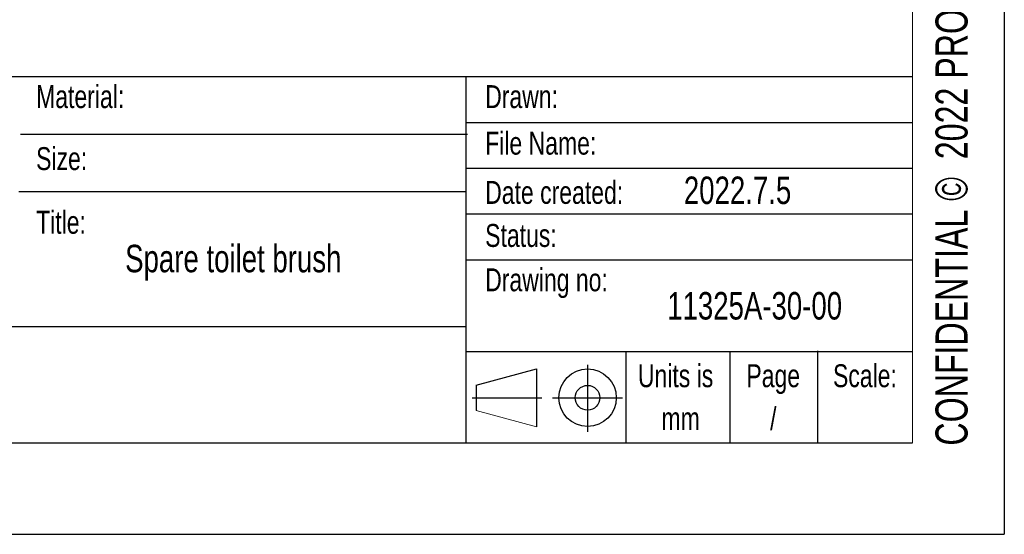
# Model space of a CAD drawing. Header units: millimetres. Extents: x 0 to 210, y 0 to 297.
# Tile 2 of 12: x 103 to 210, y 0 to 56. Entities that reach past the tile are written whole.
import ezdxf

# ---------------------------------------------------------------- set-up
doc = ezdxf.new("R2010")
doc.units = ezdxf.units.MM
doc.layers.add('注释', color=7, linetype='Continuous')
doc.styles.add('SLDTEXTSTYLE0', font='TXT', dxfattribs={"width": 0.75})

msp = doc.modelspace()

# ---------------------------------------------------------------- linework, layer by layer
at = {"layer": '注释'}
for p, q in [((210, 297), (210, 0)), ((200.04161, 49.927), (45.04161, 49.927)), ((151.29161, 49.927), (151.29161, 9.927)), ((200.04161, 44.927), (151.29161, 44.927)), ((102.72592, 43.677), (151.47592, 43.677)), ((200.04161, 39.927), (151.29161, 39.927)), ((102.54161, 37.427), (151.29161, 37.427)), ((200.04161, 34.927), (151.29161, 34.927)), ((200.04161, 29.927), (151.29161, 29.927)), ((45.04161, 22.677), (151.29161, 22.677)), ((200.04161, 19.927), (151.29161, 19.927)), ((168.7325, 19.927), (168.7325, 9.927)), ((180.05872, 19.927), (180.05872, 9.927)), ((189.64469, 20.03351), (189.64469, 10.03351)), ((164.55404, 18.50351), (164.55404, 11.18364)), ((152.39728, 16.28319), (158.98694, 18.07297)), ((158.98694, 18.07297), (158.98694, 11.73686)), ((152.39728, 16.28319), (152.39728, 13.52665)), ((151.96632, 14.90492), (159.57244, 14.90492)), ((160.71745, 14.90492), (168.36447, 14.90492)), ((10, 10), (200, 10)), ((0, 0), (210, 0))]:
    msp.add_line(p, q, dxfattribs=at)
at = {"layer": '注释', "lineweight": 15}
msp.add_line((200, 287), (200, 10), dxfattribs=at)
at = {"layer": '注释', "color": 179, "linetype": 'Continuous', "lineweight": 0}
msp.add_line((152.39728, 13.52665), (158.98694, 11.73686), dxfattribs=at)
at = {"layer": '注释'}
for radius in [3.13898, 1.34919]:
    msp.add_circle((164.55404, 14.90492), radius, dxfattribs=at)

# ---------------------------------------------------------------- texts
at = {"color": 7, "linetype": 'Continuous', "lineweight": 0, "insert": (202.49296, 9.68335), "char_height": 3.5, "attachment_point": 1, "rotation": 90, "style": 'SLDTEXTSTYLE0'}
msp.add_mtext('CONFIDENTIAL ©  2022 PROPERTY OF NBL', dxfattribs=at)
at = {"layer": '注释', "char_height": 2.5, "style": 'SLDTEXTSTYLE0'}
for s, insert, attachment_point in [('Material:', (104.42289, 49.02046), 1), ('Drawn:', (153.39037, 49.02046), 1), ('File Name:', (153.39037, 43.93809), 1), ('Size:', (104.42289, 42.25445), 1), ('Date created:', (153.39037, 38.56627), 1), ('Title:', (104.42289, 35.30613), 1), ('Status:', (153.39037, 33.86722), 1), ('Drawing no:', (153.39037, 29.02806), 1), ('Units is', (174.15684, 18.55791), 2), ('Page', (184.80457, 18.55791), 2), ('Scale:', (194.80463, 18.55791), 2), ('/', (184.81325, 13.88505), 2), ('mm', (174.70632, 13.88505), 2)]:
    msp.add_mtext(s, dxfattribs=dict(at, insert=insert, attachment_point=attachment_point))
at = {"layer": '注释', "color": 7, "char_height": 3, "attachment_point": 1, "style": 'SLDTEXTSTYLE0'}
for s, insert in [('2022.7.5', (175.05837, 39.04674)), ('Spare toilet brush', (114.1347, 31.59835)), ('11325A-30-00', (173.23974, 26.44235))]:
    msp.add_mtext(s, dxfattribs=dict(at, insert=insert))

doc.saveas('drawing.dxf')
